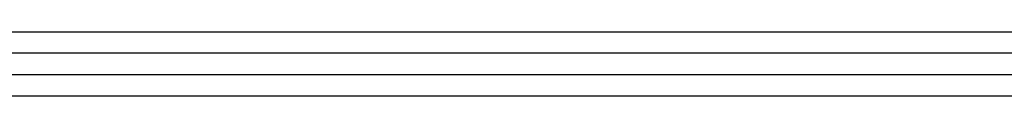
# Model space of a CAD drawing. Header units: millimetres. Extents: x 5 to 418, y 2 to 292.
# Tile 3 of 7: x 280.567 to 292.076, y 66.707 to 67.457. Entities that reach past the tile are written whole.
import ezdxf

# ---------------------------------------------------------------- set-up
doc = ezdxf.new("R2010")
doc.units = ezdxf.units.MM

msp = doc.modelspace()

# ---------------------------------------------------------------- linework, layer by layer
at = {"color": 7, "linetype": 'Continuous', "lineweight": 25}
for p, q in [((226.4685652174, 67.4574845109), (346.3185652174, 67.4574845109)), ((346.3185652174, 67.2074845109), (226.4685652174, 67.2074845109)), ((346.2485652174, 66.9574845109), (226.5485652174, 66.9574845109)), ((346.2485652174, 66.7074845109), (226.5485652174, 66.7074845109))]:
    msp.add_line(p, q, dxfattribs=at)

doc.saveas('drawing.dxf')
